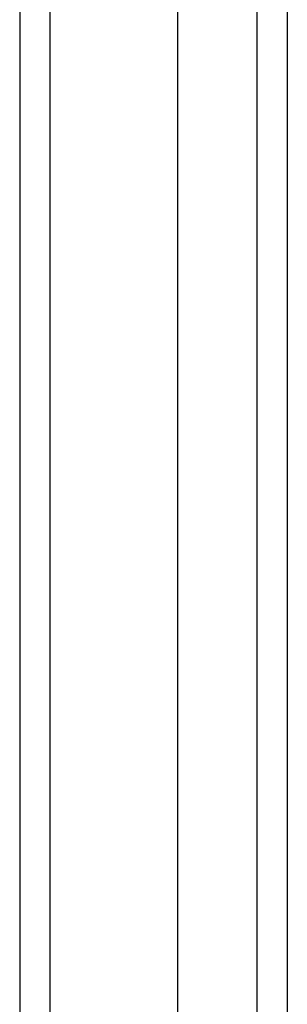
# Model space of a CAD drawing. Header units: inches. Extents: x 17 to 237, y 17 to 149.
# Tile 35 of 113: x 105.836 to 106.702, y 85.858 to 89.045. Entities that reach past the tile are written whole.
import ezdxf

# ---------------------------------------------------------------- set-up
doc = ezdxf.new("R2010")
doc.units = ezdxf.units.IN
doc.header["$MEASUREMENT"] = 0
doc.layers.add('Visible Edges(ANSI)', color=7, linetype='Continuous', lineweight=25)
doc.layers.add('Visible Tangent Edges(ANSI)', color=7, linetype='Continuous', lineweight=25)

msp = doc.modelspace()

# ---------------------------------------------------------------- linework, layer by layer
at = {"layer": 'Visible Edges(ANSI)'}
for p, q in [((105.8357, 108.0672), (105.8357, 60.2652)), ((106.3475, 61.0633), (106.3475, 107.2691)), ((106.7018, 107.2691), (106.7018, 61.0633))]:
    msp.add_line(p, q, dxfattribs=at)
at = {"layer": 'Visible Tangent Edges(ANSI)'}
for p, q in [((105.9347, 60.2652), (105.9347, 108.0672)), ((106.6028, 107.3991), (106.6028, 60.9333))]:
    msp.add_line(p, q, dxfattribs=at)

doc.saveas('drawing.dxf')
